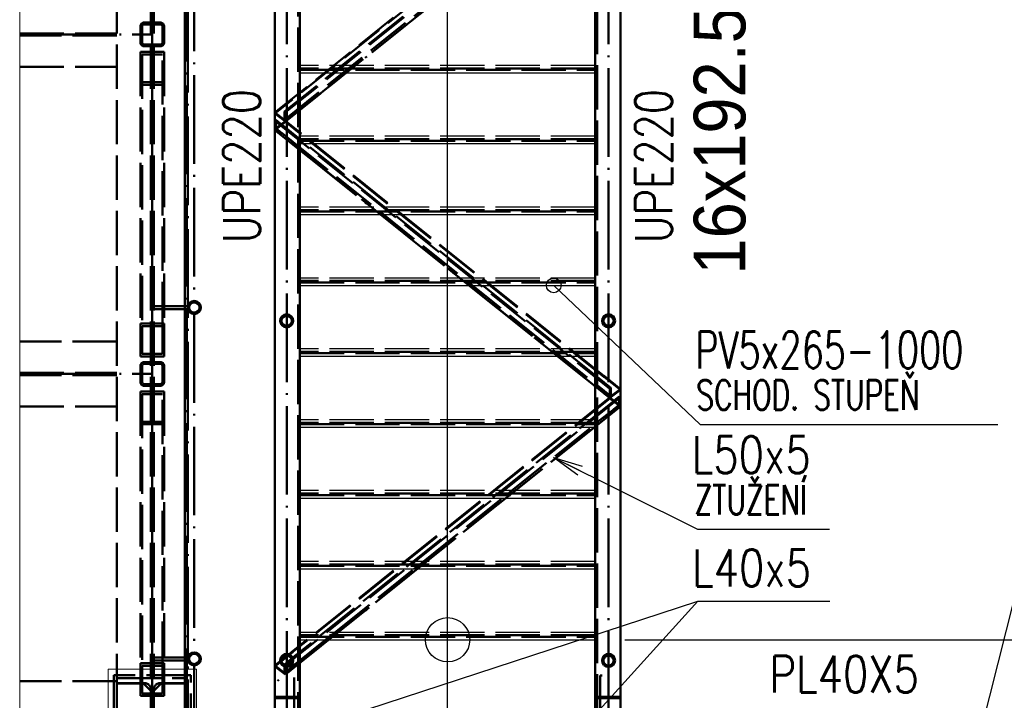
# Paper-space layout 'Layout1' of a CAD drawing. Extents: x -2 to 1033, y -36 to 596.
# Tile 33 of 89: x 104 to 171, y 430 to 476. Entities that reach past the tile are written whole.
import ezdxf

# ---------------------------------------------------------------- set-up
doc = ezdxf.new("R2010")
doc.units = 0
doc.linetypes.add('ACAD_ISO02W100', pattern=[15, 12, -3])
doc.linetypes.add('ACAD_ISO04W100', pattern=[30.5, 24, -3, 0.5, -3])
doc.layers.get('0').update_dxf_attribs({"linetype": 'CONTINUOUS'})
doc.layers.get('DEFPOINTS').update_dxf_attribs({"color": 132, "linetype": 'CONTINUOUS'})
for name, color, linetype, lineweight in [('SS_2.ET-HALA_TaO-VESTAVBA_A1÷B2-P.NOSNIK', 172, 'CONTINUOUS', 50), ('SS_2.ET-HALA_TaO-VESTAVBA_A1÷B2-PODLAHA', 9, 'CONTINUOUS', 5), ('SS_2.ET-HALA_TaO-VESTAVBA_A1÷B2-PODLAHA_LEM', 102, 'CONTINUOUS', 50), ('SS_2.ET-HALA_TaO-VESTAVBA_A1÷B2-PODLITI', 9, 'CONTINUOUS', 5), ('SS_2.ET-HALA_TaO-VESTAVBA_A1÷B2-SCHODISTE', 14, 'CONTINUOUS', 50), ('SS_2.ET-HALA_TaO-VESTAVBA_A1÷B2-SCHODISTE-PLECH', 90, 'CONTINUOUS', 25), ('SS_2.ET-HALA_TaO-VESTAVBA_A1÷B2-SCHODISTE-VYZTUHA', 132, 'CONTINUOUS', 50), ('SS_2.ET-HALA_TaO-VESTAVBA_A1÷B2-SCHODISTE-ZABRADLI', 40, 'CONTINUOUS', 50), ('SS_2.ET-HALA_TaO-VESTAVBA_A1÷B2-SCHODISTE-ZTUZENI', 162, 'CONTINUOUS', 50), ('SS_2.ET-HALA_TaO-VESTAVBA_A1÷B2-VAZBA', 200, 'CONTINUOUS', 50), ('SS_2.ET-HALA_TaO-VESTAVBA_A1÷B2-ZABRADLI', 30, 'CONTINUOUS', 50), ('SS_KOTY', 3, 'CONTINUOUS', 25), ('SS_POPIS_PROFILU', 13, 'CONTINUOUS', 25), ('SS_SRAFY', 8, 'CONTINUOUS', 18), ('SS_TEXT35', 2, 'CONTINUOUS', 35)]:
    doc.layers.add(name, color=color, linetype=linetype, lineweight=lineweight)
doc.styles.add('ARIAL', font='arial.ttf')
doc.styles.add('ROMANS', font='romans.shx', dxfattribs={"width": 0.8})
doc.styles.add('romans.shx', font='romans.shx', dxfattribs={"height": 5})
doc.linetypes.add('ZIGZAG', pattern='A,0.00254,-5.08,[131,ltypeshp.shx,S=5.08,R=0,X=-5.08,Y=0],-10.16,[131,ltypeshp.shx,S=5.08,R=180,X=5.08,Y=0],-5.08', length=20.32254)
doc.dimstyles.new('A-1_(2.5)_50AS', dxfattribs={"dimtxt": 2.5, "dimasz": 2, "dimexe": 1, "dimexo": 2, "dimgap": 0, "dimtad": 0, "dimdec": 1, "dimlfac": 50, "dimrnd": 1, "dimtxsty": 'ROMANS', "dimblk1": 'OBLIQUE', "dimblk2": 'OBLIQUE', "dimsah": 1, "dimcen": 2, "dimclrd": 256, "dimclre": 256, "dimclrt": 256, "dimadec": 1, "dimazin": 2, "dimtfac": 0.714286, "dimtdec": 1, "dimtmove": 0, "dimatfit": 3, "dimldrblk": 'OPEN', "dimfxl": 1, "dimtvp": 1.142857, "dimtfill": 1, "dimtolj": 1, "dimlwd": -1, "dimlwe": -1, "dimarcsym": 0})
pattern_1 = [(45, (115.4812, 529.901983), (-0.04490128, 0.04490128), [])]

# ---------------------------------------------------------------- blocks, each defined once
blk = doc.blocks.new('*U73')
at = {"color": 0, "linetype": 'ByBlock', "ltscale": 0.2}
blk.add_lwpolyline([(0, 0), (0, 48), (-2.121, 45.879), (0, 48), (2.121, 45.879)], dxfattribs=at)
blk.add_circle((0, 0), 1, dxfattribs=at)
blk = doc.blocks.new('_Oblique')
at = {"color": 0, "linetype": 'ByBlock', "lineweight": -2}
blk.add_line((-0.5, -0.5), (0.5, 0.5), dxfattribs=at)
blk = doc.blocks.new('*D86')
at = {"layer": 'DEFPOINTS', "color": 0, "transparency": 16777216}
for p in [(143.081, 505.902, -6031.8), (143.081, 433.902, -6089.55), (239.104, 433.902)]:
    blk.add_point(p, dxfattribs=at)
at = {"layer": 'SS_KOTY', "transparency": 16777216}
for p, q in [((145.081, 505.902), (240.104, 505.902)), ((239.104, 505.902), (239.104, 433.902)), ((145.081, 433.902), (240.104, 433.902))]:
    blk.add_line(p, q, dxfattribs=at)
at = {"layer": 'SS_KOTY', "transparency": 16777216, "xscale": 2, "yscale": 2, "zscale": 2}
for p, rotation in [((239.104, 505.902), 90), ((239.104, 433.902), 270)]:
    blk.add_blockref('_Oblique', p, dxfattribs=dict(at, rotation=rotation))
at = {"layer": 'SS_KOTY', "transparency": 16777216, "insert": (236.247, 469.902), "char_height": 2.5, "attachment_point": 5, "rotation": 90, "style": 'ROMANS', "bg_fill": 3, "box_fill_scale": 1.1, "bg_fill_color": 256, "bg_fill_true_color": 13158600, "bg_fill_transparency": 0}
blk.add_mtext('\\A1;3600', dxfattribs=at)
blk = doc.blocks.new('_OPEN')
at = {"color": 0, "linetype": 'ByBlock'}
for p, q in [((-1, 0.167), (0, 0)), ((0, 0), (-1, -0.167)), ((0, 0), (-1, 0))]:
    blk.add_line(p, q, dxfattribs=at)
blk = doc.blocks.new('*D87')
at = {"layer": 'DEFPOINTS', "color": 0, "transparency": 16777216}
for p in [(143.081, 433.902, -6089.55), (220.081, 425.102, -6151.552), (239.104, 425.102)]:
    blk.add_point(p, dxfattribs=at)
at = {"layer": 'SS_KOTY', "transparency": 16777216}
for p, q in [((145.081, 433.902), (240.104, 433.902)), ((239.104, 433.902), (239.104, 425.102)), ((222.081, 425.102), (240.104, 425.102))]:
    blk.add_line(p, q, dxfattribs=at)
at = {"layer": 'SS_KOTY', "transparency": 16777216, "xscale": 2, "yscale": 2, "zscale": 2}
for p, rotation in [((239.104, 433.902), 90), ((239.104, 425.102), 270)]:
    blk.add_blockref('_Oblique', p, dxfattribs=dict(at, rotation=rotation))
at = {"layer": 'SS_KOTY', "transparency": 16777216, "insert": (236.247, 429.502), "char_height": 2.5, "attachment_point": 5, "rotation": 90, "style": 'ROMANS', "bg_fill": 3, "box_fill_scale": 1.1, "bg_fill_color": 256, "bg_fill_true_color": 13158600, "bg_fill_transparency": 0}
blk.add_mtext('\\A1;440', dxfattribs=at)

psp = doc.layouts.get("Layout1")

# ---------------------------------------------------------------- hatches: boundary and pattern name
at = {"layer": 'SS_SRAFY'}
h = psp.add_hatch(dxfattribs=at)
h.set_pattern_fill('ANSI31', color=5, scale=0.02, style=0)
h.set_pattern_definition(pattern_1)
h.paths.add_polyline_path([(115.9262, 456.847, 1), (115.9262, 455.957, 1)], flags=0)
h.paths.add_polyline_path([(115.9262, 456.747, 1), (115.9262, 456.057, 1)], flags=0)
h = psp.add_hatch(dxfattribs=at)
h.set_pattern_fill('ANSI31', color=5, scale=0.02, style=0)
h.set_pattern_definition(pattern_1)
h.paths.add_polyline_path([(115.9262, 433.047, 1), (115.9262, 432.157, 1)], flags=0)
h.paths.add_polyline_path([(115.9262, 432.947, 1), (115.9262, 432.257, 1)], flags=0)

# ---------------------------------------------------------------- linework, layer by layer
at = {"layer": 'SS_2.ET-HALA_TaO-VESTAVBA_A1÷B2-P.NOSNIK', "color": 3, "linetype": 'ACAD_ISO02W100', "ltscale": 0.25}
for p, q in [((104.1005, 474.972), (110.6812, 474.972)), ((110.6812, 474.832), (104.1005, 474.832)), ((104.1005, 472.702), (110.6812, 472.702)), ((110.6812, 454.102), (104.1005, 454.102)), ((104.1005, 451.972), (110.6812, 451.972)), ((110.6812, 451.832), (104.1005, 451.832)), ((104.1005, 449.702), (110.6812, 449.702)), ((110.6812, 431.102), (104.1005, 431.102)), ((110.6812, 430.962), (110.6812, 430.942))]:
    psp.add_line(p, q, dxfattribs=at)
at = {"layer": 'SS_2.ET-HALA_TaO-VESTAVBA_A1÷B2-P.NOSNIK', "color": 7, "linetype": 'ACAD_ISO04W100', "ltscale": 0.25}
for p, q in [((104.1005, 474.902), (113.0812, 474.902)), ((104.1005, 451.902), (113.0812, 451.902))]:
    psp.add_line(p, q, dxfattribs=at)
at = {"layer": 'SS_2.ET-HALA_TaO-VESTAVBA_A1÷B2-PODLAHA', "color": 9, "linetype": 'ZIGZAG', "ltscale": 0.25}
psp.add_line((104.1005, 397.502), (104.1005, 537.9573), dxfattribs=at)
at = {"layer": 'SS_2.ET-HALA_TaO-VESTAVBA_A1÷B2-PODLAHA_LEM', "color": 1, "linetype": 'Continuous', "ltscale": 0.25}
psp.add_line((115.2812, 537.9573), (115.2812, 404.302), dxfattribs=at)
at = {"layer": 'SS_2.ET-HALA_TaO-VESTAVBA_A1÷B2-PODLAHA_LEM', "color": 7, "linetype": 'ACAD_ISO04W100', "ltscale": 0.25}
psp.add_line((115.4812, 537.9573), (115.4812, 404.102), dxfattribs=at)
at = {"layer": 'SS_2.ET-HALA_TaO-VESTAVBA_A1÷B2-PODLITI', "ltscale": 0.25}
for p, q in [((110.0812, 431.902), (116.0812, 431.902)), ((110.0812, 425.902), (110.0812, 431.902)), ((116.0812, 431.902), (116.0812, 427.2117))]:
    psp.add_line(p, q, dxfattribs=at)
at = {"layer": 'SS_2.ET-HALA_TaO-VESTAVBA_A1÷B2-SCHODISTE', "color": 1, "linetype": 'Continuous', "ltscale": 0.25}
for p, q in [((121.3812, 428.4786), (121.3812, 505.2786)), ((123.0812, 505.2786), (123.0812, 428.4786))]:
    psp.add_line(p, q, dxfattribs=at)
at = {"layer": 'SS_2.ET-HALA_TaO-VESTAVBA_A1÷B2-SCHODISTE', "color": 3, "linetype": 'ACAD_ISO02W100', "ltscale": 0.25}
for p, q in [((122.9512, 505.3629), (122.9512, 428.563)), ((121.3812, 430.0252), (123.0812, 430.0252)), ((121.3812, 429.9408), (122.9512, 429.9408))]:
    psp.add_line(p, q, dxfattribs=at)
at = {"layer": 'SS_2.ET-HALA_TaO-VESTAVBA_A1÷B2-SCHODISTE', "color": 7, "linetype": 'ACAD_ISO04W100', "ltscale": 0.25}
psp.add_line((123.0812, 428.6033), (123.0812, 505.4033), dxfattribs=at)
at = {"layer": 'SS_2.ET-HALA_TaO-VESTAVBA_A1÷B2-SCHODISTE-PLECH', "color": 7, "ltscale": 0.25, "elevation": -6151.15}
psp.add_lwpolyline([(147.0812, 415.102), (133.0812, 415.102), (133.0812, 433.902)], dxfattribs=at)
at = {"layer": 'SS_2.ET-HALA_TaO-VESTAVBA_A1÷B2-SCHODISTE-ZABRADLI', "color": 7, "linetype": 'ACAD_ISO04W100', "ltscale": 0.25}
for p, q in [((122.1812, 428.4813), (122.1812, 494.0578)), ((122.6862, 404.647), (122.6862, 431.3461))]:
    psp.add_line(p, q, dxfattribs=at)
at = {"layer": 'SS_2.ET-HALA_TaO-VESTAVBA_A1÷B2-SCHODISTE-ZABRADLI', "color": 3, "linetype": 'ACAD_ISO02W100', "ltscale": 0.25}
for p, q in [((121.7701, 455.6737), (121.7362, 455.5034)), ((121.7362, 455.5034), (121.7701, 455.3331)), ((121.7701, 455.6737), (121.8665, 455.8181)), ((121.8362, 455.5034), (121.8625, 455.6354)), ((121.8625, 455.3714), (121.8362, 455.5034)), ((121.8625, 455.6354), (121.9373, 455.7474)), ((122.0109, 455.9145), (121.8665, 455.8181)), ((121.9373, 455.7474), (122.0492, 455.8221)), ((122.1812, 455.9484), (122.0109, 455.9145)), ((122.0492, 455.8221), (122.1812, 455.8484)), ((122.3515, 455.9145), (122.1812, 455.9484)), ((122.1812, 455.8484), (122.3132, 455.8221)), ((122.3132, 455.8221), (122.4252, 455.7474)), ((122.4959, 455.8181), (122.3515, 455.9145)), ((122.4252, 455.7474), (122.4999, 455.6354)), ((122.4959, 455.8181), (122.5923, 455.6737)), ((122.4999, 455.6354), (122.5262, 455.5034)), ((122.5262, 455.5034), (122.4999, 455.3714)), ((122.6262, 455.5034), (122.5923, 455.6737)), ((122.5923, 455.3331), (122.6262, 455.5034)), ((121.8665, 455.1887), (121.7701, 455.3331)), ((121.9373, 455.2595), (121.8625, 455.3714)), ((121.8665, 455.1887), (122.0109, 455.0923)), ((122.0492, 455.1847), (121.9373, 455.2595)), ((122.0109, 455.0923), (122.1812, 455.0584)), ((122.1812, 455.1584), (122.0492, 455.1847)), ((122.3132, 455.1847), (122.1812, 455.1584)), ((122.1812, 455.0584), (122.3515, 455.0923)), ((122.4252, 455.2595), (122.3132, 455.1847)), ((122.3515, 455.0923), (122.4959, 455.1887)), ((122.4999, 455.3714), (122.4252, 455.2595)), ((122.5923, 455.3331), (122.4959, 455.1887)), ((121.7701, 432.674), (121.8665, 432.8183)), ((122.0109, 432.9148), (121.8665, 432.8183)), ((121.9373, 432.7476), (122.0492, 432.8224)), ((122.1812, 432.9487), (122.0109, 432.9148)), ((122.0492, 432.8224), (122.1812, 432.8487)), ((122.3515, 432.9148), (122.1812, 432.9487)), ((122.1812, 432.8487), (122.3132, 432.8224)), ((122.3132, 432.8224), (122.4252, 432.7476)), ((122.4959, 432.8183), (122.3515, 432.9148)), ((122.4959, 432.8183), (122.5923, 432.674)), ((122.5682, 432.7101), (122.4959, 432.8183)), ((121.7701, 432.674), (121.7362, 432.5037)), ((121.7362, 432.5037), (121.7701, 432.3334)), ((121.7942, 432.7101), (121.7701, 432.674)), ((121.8665, 432.189), (121.7701, 432.3334)), ((121.7942, 432.2973), (121.8665, 432.189)), ((121.8362, 432.5037), (121.8625, 432.6357)), ((121.8625, 432.3716), (121.8362, 432.5037)), ((121.8625, 432.6357), (121.9373, 432.7476)), ((121.9373, 432.2597), (121.8625, 432.3716)), ((121.8665, 432.189), (122.0109, 432.0925)), ((122.0492, 432.1849), (121.9373, 432.2597)), ((122.0109, 432.0925), (122.1812, 432.0587)), ((122.1812, 432.1587), (122.0492, 432.1849)), ((122.3132, 432.1849), (122.1812, 432.1587)), ((122.1812, 432.0587), (122.3515, 432.0925)), ((122.4252, 432.2597), (122.3132, 432.1849)), ((122.3515, 432.0925), (122.4959, 432.189)), ((122.4252, 432.7476), (122.4999, 432.6357)), ((122.4999, 432.3716), (122.4252, 432.2597)), ((122.5923, 432.3334), (122.4959, 432.189)), ((122.4999, 432.6357), (122.5262, 432.5037)), ((122.5262, 432.5037), (122.4999, 432.3716)), ((122.5682, 432.2973), (122.5923, 432.3334)), ((122.6262, 432.5037), (122.5923, 432.674)), ((122.5923, 432.3334), (122.6262, 432.5037))]:
    psp.add_line(p, q, dxfattribs=at)
at = {"layer": 'SS_2.ET-HALA_TaO-VESTAVBA_A1÷B2-SCHODISTE-ZTUZENI', "color": 3, "linetype": 'ACAD_ISO02W100', "ltscale": 0.25}
for p, q in [((121.3812, 469.6052), (122.0256, 469.1151)), ((121.3812, 469.5426), (122.0972, 468.998)), ((122.0256, 469.6782), (122.0972, 469.6237)), ((122.0256, 469.6782), (122.0256, 469.1151)), ((122.0972, 469.6237), (122.0972, 468.998)), ((121.4528, 469.1053), (121.3812, 469.0509)), ((122.0972, 468.9697), (121.3812, 468.4252)), ((121.8612, 468.7786), (121.4528, 469.1053)), ((121.4528, 469.1053), (121.4528, 468.5422)), ((121.7942, 468.8018), (121.4528, 468.5422)), ((121.8612, 468.8528), (121.7942, 468.8018)), ((122.0972, 469.0323), (121.8612, 468.8528)), ((121.9012, 468.7466), (121.8612, 468.7786)), ((122.1186, 469.0152), (122.0972, 469.0323)), ((122.0972, 468.998), (122.0972, 468.9697)), ((121.4528, 468.5422), (121.8612, 468.2155)), ((121.8612, 468.2155), (121.9012, 468.1834)), ((123.0812, 467.8025), (121.9012, 468.7466)), ((121.9012, 468.1834), (122.5682, 467.6498)), ((122.5682, 467.6498), (122.6262, 467.6034)), ((123.0818, 467.802), (123.0812, 467.8025)), ((131.4379, 439.202), (137.0623, 443.702)), ((137.0623, 443.702), (137.4373, 444.002)), ((130.8129, 438.702), (131.0629, 438.902)), ((131.0629, 438.902), (131.1879, 439.002)), ((131.1879, 439.002), (131.4379, 439.202)), ((125.4385, 434.402), (130.8129, 438.702)), ((124.8135, 433.902), (125.0635, 434.102)), ((125.0635, 434.102), (125.1885, 434.202)), ((125.1885, 434.202), (125.4385, 434.402)), ((122.9512, 432.412), (124.8135, 433.902)), ((122.5012, 432.9951), (121.3812, 432.099)), ((122.3284, 432.9194), (121.7462, 432.4536)), ((122.365, 432.9487), (122.3284, 432.9194)), ((122.4612, 433.0256), (122.365, 432.9487)), ((122.5012, 433.0576), (122.4612, 433.0256)), ((122.5682, 433.0487), (122.5012, 432.9951)), ((122.6262, 433.0951), (122.5682, 433.0487)), ((121.7362, 432.4456), (121.3812, 432.1616)), ((121.3812, 432.1616), (122.0256, 431.6715)), ((121.3812, 432.099), (122.0972, 431.5544)), ((121.7462, 432.4536), (121.7362, 432.4456)), ((122.5862, 432.6831), (122.0256, 432.2346)), ((122.0256, 432.2346), (122.0972, 432.1801)), ((122.0256, 432.2346), (122.0256, 431.6715)), ((122.0972, 432.1801), (122.0972, 431.5544)), ((122.5012, 432.052), (122.5682, 432.1056)), ((122.5682, 432.1056), (122.6262, 432.152)), ((122.6262, 432.7151), (122.5862, 432.6831)), ((122.6262, 432.152), (122.9512, 432.412)), ((122.0256, 431.6715), (122.5012, 432.052)), ((122.0972, 431.5544), (122.4612, 431.8456)), ((122.4612, 431.8456), (122.5012, 431.8776))]:
    psp.add_line(p, q, dxfattribs=at)
at = {"layer": 'SS_2.ET-HALA_TaO-VESTAVBA_A1÷B2-VAZBA', "color": 3, "linetype": 'ACAD_ISO02W100', "ltscale": 0.25}
for p, q in [((110.6812, 537.9573), (110.6812, 431.302)), ((112.9812, 537.9573), (112.9812, 431.302)), ((113.1812, 537.9573), (113.1812, 431.302)), ((112.2812, 475.462), (112.2812, 474.342)), ((112.4012, 475.462), (112.4012, 474.342)), ((112.5212, 475.702), (113.6412, 475.702)), ((113.6412, 475.582), (112.5212, 475.582)), ((113.7612, 474.342), (113.7612, 475.462)), ((113.8812, 475.462), (113.8812, 474.342)), ((112.5212, 474.222), (113.6412, 474.222)), ((113.6412, 474.102), (112.5212, 474.102)), ((113.8812, 473.71), (112.2812, 473.71)), ((112.2812, 473.71), (112.2812, 455.3101)), ((113.7612, 473.5438), (112.4012, 473.5438)), ((112.4012, 473.5438), (112.4012, 455.1438)), ((113.7612, 455.1438), (113.7612, 473.5438)), ((113.8812, 473.71), (113.8812, 455.3101)), ((113.8812, 471.4939), (112.2812, 471.4939)), ((113.7612, 471.6601), (112.4012, 471.6601)), ((112.2812, 455.3101), (113.8812, 455.3101)), ((112.2812, 455.3101), (112.2812, 453.094)), ((112.4012, 455.1438), (113.7612, 455.1438)), ((112.4012, 455.1438), (112.4012, 453.2602)), ((113.7612, 453.2602), (113.7612, 455.1438)), ((113.8812, 455.3101), (113.8812, 453.094)), ((112.2812, 453.094), (113.8812, 453.094)), ((112.4012, 453.2602), (113.7612, 453.2602)), ((112.2812, 452.462), (112.2812, 451.342)), ((112.4012, 452.462), (112.4012, 451.342)), ((112.5212, 452.702), (113.6412, 452.702)), ((113.6412, 452.582), (112.5212, 452.582)), ((113.7612, 451.342), (113.7612, 452.462)), ((113.8812, 452.462), (113.8812, 451.342)), ((112.5212, 451.222), (113.6412, 451.222)), ((113.6412, 451.102), (112.5212, 451.102)), ((113.8812, 450.71), (112.2812, 450.71)), ((112.2812, 450.71), (112.2812, 432.3101)), ((113.7612, 450.5438), (112.4012, 450.5438)), ((112.4012, 450.5438), (112.4012, 432.1438)), ((113.7612, 432.1438), (113.7612, 450.5438)), ((113.8812, 450.71), (113.8812, 432.3101)), ((113.8812, 448.4939), (112.2812, 448.4939)), ((113.7612, 448.6601), (112.4012, 448.6601)), ((112.2812, 432.3101), (113.8812, 432.3101)), ((112.2812, 432.3101), (112.2812, 430.094)), ((112.4012, 432.1438), (113.7612, 432.1438)), ((112.4012, 432.1438), (112.4012, 431.302)), ((113.7612, 430.942), (113.7612, 432.1438)), ((113.8812, 432.3101), (113.8812, 430.094)), ((115.6812, 431.502), (110.4812, 431.502)), ((110.4812, 431.502), (110.4812, 426.302)), ((115.6812, 427.2646), (115.6812, 431.502)), ((110.6812, 431.302), (115.4812, 431.302)), ((110.6812, 431.302), (110.6812, 430.962)), ((110.6812, 430.962), (112.5612, 430.962)), ((110.6812, 430.942), (112.4812, 430.942)), ((110.6812, 430.942), (110.6812, 426.862)), ((112.4012, 431.302), (112.4012, 430.2602)), ((112.9812, 430.442), (112.4812, 430.942)), ((113.6812, 430.942), (113.1812, 430.442)), ((113.6012, 430.962), (115.4812, 430.962)), ((113.6812, 430.942), (115.4812, 430.942)), ((113.7612, 430.2602), (113.7612, 430.942)), ((112.2812, 430.094), (113.8812, 430.094)), ((112.4012, 430.2602), (113.7612, 430.2602)), ((112.9812, 430.542), (112.9812, 430.442)), ((112.9812, 430.442), (112.9812, 427.362)), ((113.1812, 430.542), (113.1812, 427.262))]:
    psp.add_line(p, q, dxfattribs=at)
at = {"layer": 'SS_2.ET-HALA_TaO-VESTAVBA_A1÷B2-VAZBA', "color": 7, "linetype": 'ACAD_ISO04W100', "ltscale": 0.25}
for p, q in [((113.0812, 537.9573), (113.0812, 428.902)), ((113.0812, 537.9573), (113.0812, 428.902)), ((113.0812, 497.902), (113.0812, 474.902)), ((113.0812, 474.902), (113.0812, 451.902)), ((113.0812, 451.902), (113.0812, 428.902))]:
    psp.add_line(p, q, dxfattribs=at)
at = {"layer": 'SS_2.ET-HALA_TaO-VESTAVBA_A1÷B2-VAZBA', "color": 3, "linetype": 'ACAD_ISO02W100', "ltscale": 0.25}
for centre, start, end in [((112.5212, 475.462), 90, 180), ((113.6412, 475.462), 0, 90), ((112.5212, 474.342), 180, 270), ((113.6412, 474.342), 270, 0), ((112.5212, 452.462), 90, 180), ((113.6412, 452.462), 0, 90), ((112.5212, 451.342), 180, 270), ((113.6412, 451.342), 270, 0)]:
    psp.add_arc(centre, 0.24, start, end, dxfattribs=at)
at = {"layer": 'SS_2.ET-HALA_TaO-VESTAVBA_A1÷B2-VAZBA', "color": 3, "linetype": 'ACAD_ISO02W100', "ltscale": 0.25, "extrusion": (1.51582e-13, -6.25426e-14, -1)}
psp.add_arc((-112.5212, 475.462), 0.12, 0, 90, dxfattribs=at)
at = {"layer": 'SS_2.ET-HALA_TaO-VESTAVBA_A1÷B2-VAZBA', "color": 3, "linetype": 'ACAD_ISO02W100', "ltscale": 0.25, "extrusion": (-6.27875e-14, -1.51338e-13, -1)}
psp.add_arc((-113.6412, 475.462), 0.12, 90, 180, dxfattribs=at)
at = {"layer": 'SS_2.ET-HALA_TaO-VESTAVBA_A1÷B2-VAZBA', "color": 3, "linetype": 'ACAD_ISO02W100', "ltscale": 0.25, "extrusion": (-3.03165e-13, -1.2533e-13, -1)}
psp.add_arc((-112.5212, 474.342), 0.12, 270, 0, dxfattribs=at)
at = {"layer": 'SS_2.ET-HALA_TaO-VESTAVBA_A1÷B2-VAZBA', "color": 3, "linetype": 'ACAD_ISO02W100', "ltscale": 0.25, "extrusion": (1.25575e-13, -3.0292e-13, -1)}
psp.add_arc((-113.6412, 474.342), 0.12, 180, 270, dxfattribs=at)
at = {"layer": 'SS_2.ET-HALA_TaO-VESTAVBA_A1÷B2-VAZBA', "color": 3, "linetype": 'ACAD_ISO02W100', "ltscale": 0.25, "extrusion": (-3.03165e-13, 1.2582e-13, -1)}
psp.add_arc((-112.5212, 452.462), 0.12, 0, 90, dxfattribs=at)
at = {"layer": 'SS_2.ET-HALA_TaO-VESTAVBA_A1÷B2-VAZBA', "color": 3, "linetype": 'ACAD_ISO02W100', "ltscale": 0.25, "extrusion": (1.25575e-13, 3.0341e-13, -1)}
psp.add_arc((-113.6412, 452.462), 0.12, 90, 180, dxfattribs=at)
at = {"layer": 'SS_2.ET-HALA_TaO-VESTAVBA_A1÷B2-VAZBA', "color": 3, "linetype": 'ACAD_ISO02W100', "ltscale": 0.25, "extrusion": (-1.51582e-13, -6.25426e-14, -1)}
psp.add_arc((-112.5212, 451.342), 0.12, 270, 0, dxfattribs=at)
at = {"layer": 'SS_2.ET-HALA_TaO-VESTAVBA_A1÷B2-VAZBA', "color": 3, "linetype": 'ACAD_ISO02W100', "ltscale": 0.25, "extrusion": (6.27875e-14, -1.51338e-13, -1)}
psp.add_arc((-113.6412, 451.342), 0.12, 180, 270, dxfattribs=at)
at = {"layer": 'SS_2.ET-HALA_TaO-VESTAVBA_A1÷B2-VAZBA', "color": 3, "linetype": 'ACAD_ISO02W100', "ltscale": 0.25, "extrusion": (-2.99952e-32, 2.44929e-16, -1)}
for centre, start, end in [((-112.5612, 430.542), 90, 180), ((-113.6012, 430.542), 0, 90)]:
    psp.add_arc(centre, 0.42, start, end, dxfattribs=at)
at = {"layer": 'SS_2.ET-HALA_TaO-VESTAVBA_A1÷B2-ZABRADLI', "color": 7, "linetype": 'ACAD_ISO04W100', "ltscale": 0.25}
for p, q in [((115.4212, 509.567), (115.4212, 427.037)), ((115.9262, 479.757), (115.9262, 456.847)), ((115.9262, 455.957), (115.9262, 433.047)), ((115.9262, 428.622), (115.9262, 432.157))]:
    psp.add_line(p, q, dxfattribs=at)
at = {"layer": 'SS_2.ET-HALA_TaO-VESTAVBA_A1÷B2-ZABRADLI', "color": 3, "linetype": 'ACAD_ISO02W100', "ltscale": 0.25}
for p, q in [((113.7812, 456.502), (113.1812, 456.502)), ((113.1812, 456.302), (113.7812, 456.302)), ((115.4812, 456.502), (113.7812, 456.502)), ((113.7812, 456.302), (113.7812, 456.502)), ((113.7812, 456.302), (115.4812, 456.302)), ((113.7812, 432.702), (113.1812, 432.702)), ((113.1812, 432.502), (113.7812, 432.502)), ((115.4812, 432.702), (113.7812, 432.702)), ((113.7812, 432.502), (113.7812, 432.702)), ((113.7812, 432.502), (115.4812, 432.502))]:
    psp.add_line(p, q, dxfattribs=at)
at = {"layer": 'SS_2.ET-HALA_TaO-VESTAVBA_A1÷B2-ZABRADLI', "color": 1, "linetype": 'Continuous', "ltscale": 0.25}
for centre, radius in [((115.9262, 456.402), 0.445), ((115.9262, 456.402), 0.345), ((115.9262, 432.602), 0.445), ((115.9262, 432.602), 0.345)]:
    psp.add_circle(centre, radius, dxfattribs=at)
at = {"layer": 'SS_POPIS_PROFILU', "color": 0, "linetype": 'ByBlock'}
for p, q in [((141.8895, 445.0597), (140.2495, 446.252)), ((140.2495, 446.252), (142.1876, 445.6561)), ((140.2495, 446.252), (142.0385, 445.3579))]:
    psp.add_line(p, q, dxfattribs=at)
at = {"layer": 'SS_POPIS_PROFILU', "color": 0, "linetype": 'ByBlock', "lineweight": -2}
psp.add_circle((140.2677, 457.902), 0.5, dxfattribs=at)

# ---------------------------------------------------------------- block references
at = {"layer": 'SS_2.ET-HALA_TaO-VESTAVBA_A1÷B2-SCHODISTE-PLECH', "color": 7, "ltscale": 0.25, "xscale": 1.5, "yscale": 1.5, "zscale": 1.5}
psp.add_blockref('*U73', (133.0812, 433.902, -6089.55), dxfattribs=at)

# ---------------------------------------------------------------- texts
at = {"layer": 'SS_POPIS_PROFILU', "color": 13, "style": 'romans.shx', "width": 0.8}
psp.add_text('UPE220', height=2.5, rotation=90, dxfattribs=at).set_placement((120.3812, 460.7543))

# ---------------------------------------------------------------- next in the draw order: dimensions: what is measured, and where the dimension line sits
at = {"layer": 'SS_KOTY'}
dim = psp.add_linear_dim(base=(239.1041, 433.902), p1=(143.0812, 505.902, -6031.8), p2=(143.0812, 433.902, -6089.55), angle=90, dimstyle='A-1_(2.5)_50AS', dxfattribs=at)
dim.commit()
dim.dimension.update_dxf_attribs({"geometry": '*D86', "text_midpoint": (236.2469, 469.902)})

# ---------------------------------------------------------------- next in the draw order: linework, layer by layer
at = {"layer": 'SS_2.ET-HALA_TaO-VESTAVBA_A1÷B2-SCHODISTE-PLECH', "color": 3, "linetype": 'ACAD_ISO02W100', "ltscale": 0.25}
for p, q in [((143.0812, 472.802), (123.0812, 472.802)), ((143.0812, 468.002), (123.0812, 468.002)), ((143.0812, 463.202), (123.0812, 463.202)), ((143.0812, 458.402), (123.0812, 458.402)), ((143.0812, 453.602), (123.0812, 453.602)), ((143.0812, 448.802), (123.0812, 448.802)), ((143.0812, 444.002), (123.0812, 444.002)), ((143.0812, 439.202), (123.0812, 439.202))]:
    psp.add_line(p, q, dxfattribs=at)
at = {"layer": 'SS_2.ET-HALA_TaO-VESTAVBA_A1÷B2-SCHODISTE-PLECH', "color": 1, "linetype": 'Continuous', "ltscale": 0.25}
for p, q in [((123.0812, 472.302), (143.0812, 472.302)), ((123.0812, 467.502), (143.0812, 467.502)), ((123.0812, 462.702), (143.0812, 462.702)), ((123.0812, 457.902), (143.0812, 457.902)), ((123.0812, 453.102), (143.0812, 453.102)), ((123.0812, 448.302), (143.0812, 448.302)), ((123.0812, 443.502), (143.0812, 443.502)), ((123.0812, 438.702), (143.0812, 438.702))]:
    psp.add_line(p, q, dxfattribs=at)
at = {"layer": 'SS_2.ET-HALA_TaO-VESTAVBA_A1÷B2-SCHODISTE-VYZTUHA', "color": 3, "linetype": 'ACAD_ISO02W100', "ltscale": 0.25}
for p, q in [((143.0812, 472.602), (123.0812, 472.602)), ((123.0812, 472.502), (143.0812, 472.502)), ((143.0812, 467.802), (123.0812, 467.802)), ((123.0812, 467.702), (143.0812, 467.702)), ((143.0812, 463.002), (123.0812, 463.002)), ((123.0812, 462.902), (143.0812, 462.902)), ((143.0812, 458.202), (123.0812, 458.202)), ((123.0812, 458.102), (143.0812, 458.102)), ((143.0812, 453.402), (123.0812, 453.402)), ((123.0812, 453.302), (143.0812, 453.302)), ((143.0812, 448.602), (123.0812, 448.602)), ((123.0812, 448.502), (143.0812, 448.502)), ((143.0812, 443.802), (123.0812, 443.802)), ((123.0812, 443.702), (143.0812, 443.702)), ((143.0812, 439.002), (123.0812, 439.002)), ((123.0812, 438.902), (143.0812, 438.902))]:
    psp.add_line(p, q, dxfattribs=at)
at = {"layer": 'SS_2.ET-HALA_TaO-VESTAVBA_A1÷B2-SCHODISTE-ZABRADLI', "color": 3, "linetype": 'ACAD_ISO02W100', "ltscale": 0.25}
for p, q in [((143.5701, 455.6737), (143.5362, 455.5034)), ((143.5362, 455.5034), (143.5701, 455.3331)), ((143.5701, 455.6737), (143.6665, 455.8181)), ((143.6362, 455.5034), (143.6625, 455.6354)), ((143.6625, 455.3714), (143.6362, 455.5034)), ((143.6625, 455.6354), (143.7373, 455.7474)), ((143.8109, 455.9145), (143.6665, 455.8181)), ((143.7373, 455.7474), (143.8492, 455.8221)), ((143.9812, 455.9484), (143.8109, 455.9145)), ((143.8492, 455.8221), (143.9812, 455.8484)), ((144.1515, 455.9145), (143.9812, 455.9484)), ((143.9812, 455.8484), (144.1132, 455.8221)), ((144.1132, 455.8221), (144.2252, 455.7474)), ((144.2959, 455.8181), (144.1515, 455.9145)), ((144.2252, 455.7474), (144.2999, 455.6354)), ((144.2959, 455.8181), (144.3923, 455.6737)), ((144.3682, 455.7098), (144.2959, 455.8181)), ((144.2999, 455.6354), (144.3262, 455.5034)), ((144.3262, 455.5034), (144.2999, 455.3714)), ((144.4262, 455.5034), (144.3923, 455.6737)), ((144.3923, 455.3331), (144.4262, 455.5034)), ((143.6665, 455.1887), (143.5701, 455.3331)), ((143.7373, 455.2595), (143.6625, 455.3714)), ((143.6665, 455.1887), (143.8109, 455.0923)), ((143.8492, 455.1847), (143.7373, 455.2595)), ((143.8109, 455.0923), (143.9812, 455.0584)), ((143.9812, 455.1584), (143.8492, 455.1847)), ((144.1132, 455.1847), (143.9812, 455.1584)), ((143.9812, 455.0584), (144.1515, 455.0923)), ((144.2252, 455.2595), (144.1132, 455.1847)), ((144.1515, 455.0923), (144.2959, 455.1887)), ((144.2999, 455.3714), (144.2252, 455.2595)), ((144.3923, 455.3331), (144.2959, 455.1887))]:
    psp.add_line(p, q, dxfattribs=at)
at = {"layer": 'SS_2.ET-HALA_TaO-VESTAVBA_A1÷B2-SCHODISTE-ZTUZENI', "color": 3, "linetype": 'ACAD_ISO02W100', "ltscale": 0.25}
for p, q in [((144.0652, 487.7541), (121.3812, 469.6052)), ((144.7096, 487.8271), (122.0256, 469.6782)), ((144.7812, 487.7726), (122.0972, 469.6237)), ((143.0784, 486.902), (121.3812, 469.5426)), ((122.0256, 469.1151), (144.7096, 487.2639)), ((122.0972, 468.998), (144.7812, 487.1469)), ((121.3812, 469.0509), (144.0652, 450.9019)), ((143.6612, 451.7168), (122.0972, 468.9697)), ((143.6612, 451.7794), (122.1186, 469.0152)), ((121.3812, 468.4252), (143.5362, 450.6994)), ((122.6262, 467.6034), (143.6612, 450.7737)), ((143.6612, 451.3368), (123.0818, 467.802)), ((143.7012, 451.7474), (143.6612, 451.7794)), ((143.7012, 451.6848), (143.6612, 451.7168)), ((144.7812, 450.8833), (143.7012, 451.7474)), ((144.7812, 450.8207), (143.7012, 451.6848)), ((143.7012, 451.3048), (143.6612, 451.3368)), ((143.6612, 450.7737), (143.7012, 450.7417)), ((144.1368, 450.9563), (143.7012, 451.3048)), ((144.0652, 450.9019), (144.1368, 450.9563)), ((144.0652, 450.2762), (144.0652, 450.9019)), ((144.0652, 450.2762), (144.7812, 450.8207)), ((144.1368, 450.3932), (144.1368, 450.9563)), ((144.1368, 450.3932), (144.7812, 450.8833)), ((143.5362, 450.6994), (143.5942, 450.653)), ((143.5942, 450.653), (143.6612, 450.5994)), ((143.6612, 450.5994), (143.7012, 450.5674)), ((143.7012, 450.7417), (144.1368, 450.3932)), ((143.7012, 450.5674), (144.0652, 450.2762)), ((144.2612, 450.1614), (144.0652, 450.3105)), ((144.0652, 450.2479), (144.0652, 450.2762)), ((144.3682, 450.0175), (144.0652, 450.2479)), ((144.3012, 450.131), (144.2612, 450.1614)), ((144.3682, 450.08), (144.3012, 450.131)), ((144.3682, 450.1104), (144.3488, 450.0948)), ((144.7096, 450.3835), (144.3682, 450.1104)), ((144.7812, 450.329), (144.7096, 450.3835)), ((144.7096, 449.8204), (144.7096, 450.3835)), ((143.5942, 448.928), (144.2612, 449.4616)), ((144.2612, 449.4616), (144.3682, 449.5472)), ((144.4262, 450.0359), (144.3682, 450.08)), ((144.4262, 449.9734), (144.3682, 450.0175)), ((144.3682, 449.5472), (144.4262, 449.5937)), ((144.7096, 449.8204), (144.4262, 450.0359)), ((144.7812, 449.7034), (144.4262, 449.9734)), ((144.4262, 449.5937), (144.7096, 449.8204)), ((143.0812, 448.5176), (143.5942, 448.928)), ((137.4373, 444.002), (143.0617, 448.502)), ((143.0617, 448.502), (143.0812, 448.5176))]:
    psp.add_line(p, q, dxfattribs=at)
at = {"layer": 'SS_2.ET-HALA_TaO-VESTAVBA_A1÷B2-SCHODISTE-ZTUZENI', "color": 7, "linetype": 'ACAD_ISO04W100', "ltscale": 0.25}
for p in [(144.7812, 487.147), (144.7812, 449.7033)]:
    psp.add_line(p, (121.3812, 468.4252), dxfattribs=at)
at = {"layer": 'SS_POPIS_PROFILU', "color": 13}
for points in [[(140.2677, 457.902), (150.1857, 448.4824), (170.3524, 448.4824)], [(140.2495, 446.252), (149.9923, 441.383), (158.9447, 441.383)]]:
    psp.add_lwpolyline(points, dxfattribs=at)

# ---------------------------------------------------------------- next in the draw order: texts
at = {"layer": 'SS_POPIS_PROFILU', "color": 13, "style": 'romans.shx', "width": 0.8}
psp.add_text('UPE220', height=2.5, rotation=90, dxfattribs=at).set_placement((148.2812, 460.7543))
at = {"layer": 'SS_POPIS_PROFILU', "color": 13, "style": 'romans.shx'}
for s, height, width, p in [('PV5x265-1000', 2.5, 0.7, (149.8557, 452.2824)), ('SCHOD. STUPEŇ', 2, 0.7, (149.9217, 449.4824)), ('L50x5', 2.5, 0.8, (149.6152, 445.183)), ('ZTUŽENÍ', 2, 0.7, (149.8075, 442.383)), ('L40x5', 2.5, 0.8, (149.6394, 437.5196)), ('L40x5', 2.5, 0.8, (149.6394, 437.5196))]:
    psp.add_text(s, height=height, dxfattribs=dict(at, width=width)).set_placement(p)
at = {"layer": 'SS_TEXT35', "color": 2, "style": 'ARIAL', "width": 0.9}
psp.add_text('16x192.5/240', height=3.5, rotation=90, dxfattribs=at).set_placement((153.247, 458.639))

# ---------------------------------------------------------------- next in the draw order: dimensions: what is measured, and where the dimension line sits
at = {"layer": 'SS_KOTY'}
dim = psp.add_linear_dim(base=(239.1041, 425.102), p1=(143.0812, 433.902, -6089.55), p2=(220.0812, 425.102, -6151.5521), angle=90, dimstyle='A-1_(2.5)_50AS', override={"dimtmove": 1}, dxfattribs=at)
dim.commit()
dim.dimension.update_dxf_attribs({"geometry": '*D87', "text_midpoint": (236.2469, 429.502)})

# ---------------------------------------------------------------- next in the draw order: linework, layer by layer
at = {"layer": 'SS_2.ET-HALA_TaO-VESTAVBA_A1÷B2-SCHODISTE', "color": 7, "linetype": 'ACAD_ISO04W100', "ltscale": 0.25}
psp.add_line((143.0812, 428.6033), (143.0812, 505.4033), dxfattribs=at)
at = {"layer": 'SS_2.ET-HALA_TaO-VESTAVBA_A1÷B2-SCHODISTE', "color": 1, "linetype": 'Continuous', "ltscale": 0.25}
for p, q in [((143.0812, 428.4786), (143.0812, 505.2786)), ((144.7812, 505.2786), (144.7812, 428.4786))]:
    psp.add_line(p, q, dxfattribs=at)
at = {"layer": 'SS_2.ET-HALA_TaO-VESTAVBA_A1÷B2-SCHODISTE', "color": 3, "linetype": 'ACAD_ISO02W100', "ltscale": 0.25}
for p, q in [((143.2112, 428.563), (143.2112, 505.3629)), ((143.0812, 430.0252), (144.7812, 430.0252)), ((143.2112, 429.9408), (144.7812, 429.9408))]:
    psp.add_line(p, q, dxfattribs=at)
at = {"layer": 'SS_2.ET-HALA_TaO-VESTAVBA_A1÷B2-SCHODISTE-PLECH', "color": 3, "linetype": 'ACAD_ISO02W100', "ltscale": 0.25}
psp.add_line((143.0812, 434.402), (123.0812, 434.402), dxfattribs=at)
at = {"layer": 'SS_2.ET-HALA_TaO-VESTAVBA_A1÷B2-SCHODISTE-PLECH', "color": 1, "linetype": 'Continuous', "ltscale": 0.25}
psp.add_line((123.0812, 433.902), (143.0812, 433.902), dxfattribs=at)
at = {"layer": 'SS_2.ET-HALA_TaO-VESTAVBA_A1÷B2-SCHODISTE-VYZTUHA', "color": 3, "linetype": 'ACAD_ISO02W100', "ltscale": 0.25}
for p, q in [((143.0812, 434.202), (123.0812, 434.202)), ((123.0812, 434.102), (143.0812, 434.102))]:
    psp.add_line(p, q, dxfattribs=at)
at = {"layer": 'SS_2.ET-HALA_TaO-VESTAVBA_A1÷B2-SCHODISTE-ZABRADLI', "color": 7, "linetype": 'ACAD_ISO04W100', "ltscale": 0.25}
psp.add_line((143.9812, 428.4813), (143.9812, 494.0578), dxfattribs=at)
at = {"layer": 'SS_2.ET-HALA_TaO-VESTAVBA_A1÷B2-SCHODISTE-ZABRADLI', "color": 3, "linetype": 'ACAD_ISO02W100', "ltscale": 0.25}
for p, q in [((143.5701, 432.674), (143.6665, 432.8183)), ((143.8109, 432.9148), (143.6665, 432.8183)), ((143.7373, 432.7476), (143.8492, 432.8224)), ((143.9812, 432.9487), (143.8109, 432.9148)), ((143.8492, 432.8224), (143.9812, 432.8487)), ((144.1515, 432.9148), (143.9812, 432.9487)), ((143.9812, 432.8487), (144.1132, 432.8224)), ((144.1132, 432.8224), (144.2252, 432.7476)), ((144.2959, 432.8183), (144.1515, 432.9148)), ((144.2959, 432.8183), (144.3923, 432.674)), ((144.3682, 432.7101), (144.2959, 432.8183)), ((143.5701, 432.674), (143.5362, 432.5037)), ((143.5362, 432.5037), (143.5701, 432.3334)), ((143.6665, 432.189), (143.5701, 432.3334)), ((143.6362, 432.5037), (143.6625, 432.6357)), ((143.6625, 432.3716), (143.6362, 432.5037)), ((143.6625, 432.6357), (143.7373, 432.7476)), ((143.7373, 432.2597), (143.6625, 432.3716)), ((143.6665, 432.189), (143.8109, 432.0925)), ((143.8492, 432.1849), (143.7373, 432.2597)), ((143.8109, 432.0925), (143.9812, 432.0587)), ((143.9812, 432.1587), (143.8492, 432.1849)), ((144.1132, 432.1849), (143.9812, 432.1587)), ((143.9812, 432.0587), (144.1515, 432.0925)), ((144.2252, 432.2597), (144.1132, 432.1849)), ((144.1515, 432.0925), (144.2959, 432.189)), ((144.2252, 432.7476), (144.2999, 432.6357)), ((144.2999, 432.3716), (144.2252, 432.2597)), ((144.3923, 432.3334), (144.2959, 432.189)), ((144.2999, 432.6357), (144.3262, 432.5037)), ((144.3262, 432.5037), (144.2999, 432.3716)), ((144.4262, 432.5037), (144.3923, 432.674)), ((144.3923, 432.3334), (144.4262, 432.5037))]:
    psp.add_line(p, q, dxfattribs=at)
at = {"layer": 'SS_2.ET-HALA_TaO-VESTAVBA_A1÷B2-SCHODISTE-ZABRADLI', "color": 1, "linetype": 'Continuous', "ltscale": 0.25}
for p, q in [((143.5362, 431.4708), (143.4162, 431.4708)), ((143.4162, 431.4708), (143.4162, 425.437))]:
    psp.add_line(p, q, dxfattribs=at)
at = {"layer": 'SS_2.ET-HALA_TaO-VESTAVBA_A1÷B2-SCHODISTE-ZTUZENI', "color": 3, "linetype": 'ACAD_ISO02W100', "ltscale": 0.25}
for p, q in [((144.7812, 450.329), (122.0972, 432.1801)), ((144.0652, 450.3105), (122.5012, 433.0576)), ((144.0652, 450.2479), (122.6262, 433.0951)), ((144.3488, 450.0948), (122.6262, 432.7151)), ((122.5012, 431.8776), (144.7812, 449.7034))]:
    psp.add_line(p, q, dxfattribs=at)
at = {"layer": 'SS_2.ET-HALA_TaO-VESTAVBA_A1÷B2-SCHODISTE-ZTUZENI', "color": 7, "linetype": 'ACAD_ISO04W100', "ltscale": 0.25}
psp.add_line((144.7812, 449.7033), (121.3812, 430.9816), dxfattribs=at)
at = {"layer": 'SS_POPIS_PROFILU', "color": 13}
for points in [[(167.5681, 421.2338), (171.4967, 436.7916), (180.4491, 436.7916)], [(123.8812, 427.952), (150.0165, 436.5196), (158.9689, 436.5196)], [(142.2812, 427.952), (150.0165, 436.5196), (158.9689, 436.5196)]]:
    psp.add_lwpolyline(points, dxfattribs=at)

# ---------------------------------------------------------------- next in the draw order: texts
at = {"layer": 'SS_POPIS_PROFILU', "color": 13, "style": 'romans.shx', "width": 0.8}
psp.add_text('PL40X5', height=2.5, dxfattribs=at).set_placement((154.8835, 430.3192))

doc.saveas('drawing.dxf')
